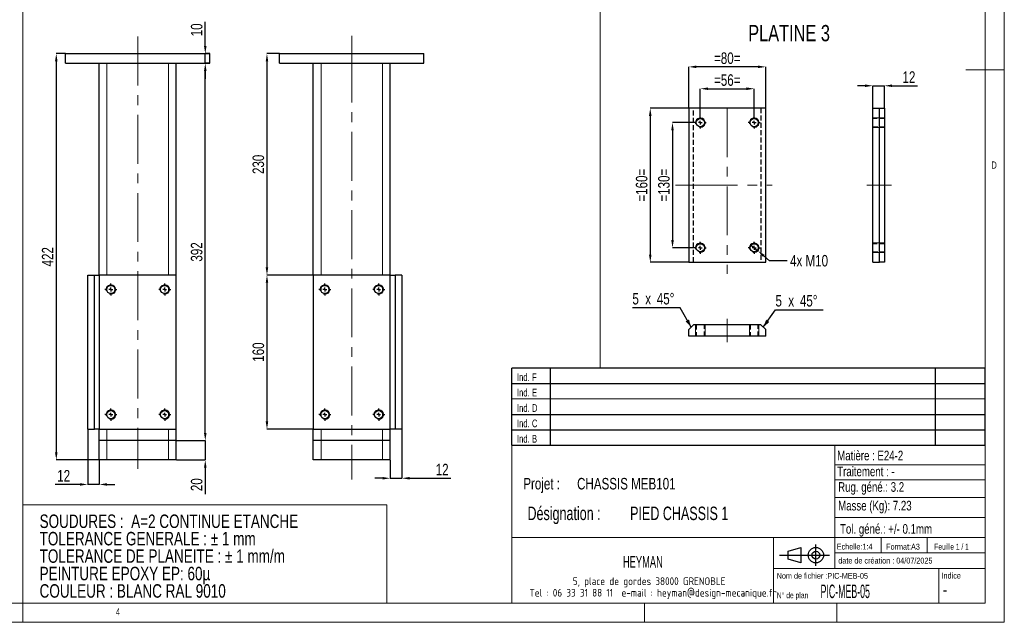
# Model space of a CAD drawing. Header units: millimetres. Extents: x 5 to 415, y 5 to 292.
# Tile 2 of 4: x 159 to 415, y 5 to 161. Entities that reach past the tile are written whole.
import ezdxf

# ---------------------------------------------------------------- set-up
doc = ezdxf.new("R2010")
doc.units = ezdxf.units.MM
doc.header["$PDSIZE"] = -1
doc.linetypes.add('CENTERX2', pattern=[20.32, 12.7, -2.54, 2.54, -2.54])
doc.linetypes.add('HIDDEN', pattern=[1.905, 1.27, -0.635])
for name, color, linetype in [('COTES', 1, 'Continuous'), ('NOTES', 6, 'Continuous'), ('TRAIT-FINS', 9, 'Continuous'), ('TRAIT-MIXTES', 3, 'CENTERX2'), ('TRAIT-TIRET', 2, 'HIDDEN')]:
    doc.layers.add(name, color=color, linetype=linetype)
doc.layers.add('TRAIT-FORT', color=4, linetype='Continuous', lineweight=25)
doc.styles.add('SLDTEXTSTYLE0', font='TXT', dxfattribs={"width": 0.75})
doc.styles.add('SLDTEXTSTYLE1', font='TXT', dxfattribs={"width": 0.695728})
doc.styles.add('SLDTEXTSTYLE2', font='TXT', dxfattribs={"width": 0.488172})
doc.styles.add('SLDTEXTSTYLE3', font='TXT', dxfattribs={"width": 0.7})
doc.styles.add('SLDTEXTSTYLE4', font='TXT', dxfattribs={"width": 0.692308})
doc.styles.add('SLDTEXTSTYLE5', font='ISOCP3', dxfattribs={"width": 0.96})
doc.styles.add('SLDTEXTSTYLE6', font='TXT', dxfattribs={"width": 0.605})
doc.dimstyles.new('SLDDIMSTYLE0', dxfattribs={"dimtxt": 3, "dimasz": 2, "dimexe": 0, "dimexo": 0.0625, "dimgap": 0.75, "dimtad": 1, "dimlfac": 4, "dimrnd": 1e-09, "dimzin": 12, "dimdsep": 46, "dimtxsty": 'SLDTEXTSTYLE0', "dimsah": 1, "dimcen": 0.09, "dimadec": 0, "dimazin": 3, "dimtfac": 1, "dimtofl": 0, "dimtmove": 0, "dimatfit": 3, "dimfxl": 1, "dimfrac": 2, "dimtolj": 1, "dimtzin": 12, "dimarcsym": 0})
doc.dimstyles.new('SLDDIMSTYLE1', dxfattribs={"dimtxt": 3, "dimasz": 2, "dimexe": 0, "dimexo": 0.0625, "dimgap": 0.75, "dimtad": 1, "dimlfac": 4, "dimrnd": 1e-09, "dimzin": 12, "dimdsep": 46, "dimtxsty": 'SLDTEXTSTYLE0', "dimsah": 1, "dimcen": 0.09, "dimadec": 0, "dimazin": 3, "dimtfac": 1, "dimtmove": 0, "dimatfit": 0, "dimfxl": 1, "dimfrac": 2, "dimtolj": 1, "dimtzin": 12, "dimarcsym": 0})
doc.dimstyles.new('SLDDIMSTYLE3', dxfattribs={"dimtxt": 3, "dimasz": 2, "dimexe": 0, "dimexo": 0.0625, "dimgap": 0.75, "dimtad": 0, "dimtih": 1, "dimtoh": 1, "dimlfac": 4, "dimrnd": 1e-09, "dimzin": 12, "dimdsep": 46, "dimtxsty": 'SLDTEXTSTYLE0', "dimblk1": 'NONE', "dimsah": 1, "dimcen": 0, "dimadec": 0, "dimazin": 3, "dimtfac": 1, "dimtmove": 0, "dimatfit": 3, "dimldrblk": 'NONE', "dimfxl": 1, "dimfrac": 2, "dimtolj": 1, "dimtzin": 12, "dimarcsym": 0})

# ---------------------------------------------------------------- blocks, each defined once
blk = doc.blocks.new('TAB MODIFS')
for p, q in [((123, 20), (0, 20)), ((0, 0), (0, 20)), ((10, 20), (10, 0)), ((110, 20), (110, 0)), ((123, 0), (123, 20)), ((0, 16), (123, 16)), ((0, 8), (123, 8)), ((0, 4), (123, 4)), ((0, 0), (123, 0))]:
    blk.add_line(p, q)
at = {"color": 7, "linetype": 'Continuous', "lineweight": 18}
blk.add_line((0, 12), (123, 12), dxfattribs=at)
at = {"color": 7}
for tag in ['AUTOATTR0', 'AUTOATTR1', 'AUTOATTR2', 'AUTOATTR3', 'AUTOATTR4', 'AUTOATTR5', 'AUTOATTR6', 'AUTOATTR7', 'AUTOATTR8', 'AUTOATTR9']:
    blk.add_attdef(tag, (0, 0), '', height=1, dxfattribs=at)
at = {"layer": 'NOTES', "color": 211, "char_height": 2, "attachment_point": 1, "style": 'SLDTEXTSTYLE0'}
for s, insert in [('Ind. F', (1.36, 18.66)), ('Ind. E', (1.36, 14.66)), ('Ind. D', (1.36, 10.66)), ('Ind. C', (1.36, 6.66)), ('Ind. B', (1.36, 2.66))]:
    blk.add_mtext(s, dxfattribs=dict(at, insert=insert))
blk = doc.blocks.new('Bloc2')
for p, q in [((9.48, 0), (9.48, 5.6)), ((0, 2.8), (12.98, 2.8)), ((2.32, 3.8), (5.55, 4.8)), ((2.32, 1.8), (2.32, 3.8)), ((5.55, 4.8), (5.55, 0.8)), ((5.55, 0.8), (2.32, 1.8))]:
    blk.add_line(p, q)
for radius in [2, 1]:
    blk.add_circle((9.48, 2.8), radius)
blk = doc.blocks.new('SW_NOTE_0')
at = {"layer": 'NOTES', "color": 0, "char_height": 3.5, "attachment_point": 1, "style": 'SLDTEXTSTYLE0'}
for s, insert in [('SOUDURES :  A=2 CONTINUE ETANCHE', (0, 4.51)), ('TOLERANCE GENERALE : ± 1 mm', (0, -0.01)), ('TOLERANCE DE PLANEITE : ± 1 mm/m', (0, -4.54)), ('PEINTURE EPOXY EP: 60µ', (0, -9.07)), ('COULEUR : BLANC RAL 9010', (0, -13.59))]:
    blk.add_mtext(s, dxfattribs=dict(at, insert=insert))
blk = doc.blocks.new('SW_NOTE_1')
at = {"layer": 'NOTES', "color": 0, "char_height": 3.5, "attachment_point": 1, "style": 'SLDTEXTSTYLE1'}
for s, insert in [('Désignation :', (0, 4.51)), ('PIED CHASSIS 1', (26.67, 4.51))]:
    blk.add_mtext(s, dxfattribs=dict(at, insert=insert))
blk = doc.blocks.new('SW_NOTE_2')
at = {"layer": 'NOTES', "color": 0, "char_height": 3, "attachment_point": 1, "style": 'SLDTEXTSTYLE0'}
for s, insert in [('Projet :', (0, 3.87)), ('CHASSIS MEB101', (13.98, 3.87))]:
    blk.add_mtext(s, dxfattribs=dict(at, insert=insert))
blk = doc.blocks.new('SW_NOTE_3')
at = {"layer": 'NOTES', "color": 0, "char_height": 2, "attachment_point": 2, "style": 'SLDTEXTSTYLE5'}
for s, insert in [('5, place de gordes 38000 GRENOBLE', (21.97, 2.58)), ('Tel : 06 33 31 88 11  e-mail : heyman@design-mecanique.fr', (23.02, -0.42))]:
    blk.add_mtext(s, dxfattribs=dict(at, insert=insert))
blk = doc.blocks.new('_D_8')
at = {"layer": 'COTES', "color": 0, "lineweight": -2, "transparency": 16777216}
for p, q in [((378.84, 144.33), (376.84, 144.33)), ((380.84, 138.57), (380.84, 144.33)), ((380.84, 144.33), (383.84, 144.33)), ((383.84, 138.57), (383.84, 144.33)), ((385.84, 144.33), (392.47, 144.33))]:
    blk.add_line(p, q, dxfattribs=at)
at = {"layer": 'COTES', "color": 0, "transparency": 16777216}
for points in [[(378.84, 144.67), (378.84, 144), (380.84, 144.33)], [(385.84, 144.67), (385.84, 144), (383.84, 144.33)]]:
    blk.add_solid(points, dxfattribs=at)
at = {"layer": 'Defpoints', "color": 0, "transparency": 16777216}
for p in [(380.84, 144.33), (380.84, 138.51), (383.84, 138.51)]:
    blk.add_point(p, dxfattribs=at)
at = {"layer": 'COTES', "color": 0, "transparency": 16777216, "insert": (390.22, 148.08), "char_height": 3, "attachment_point": 2, "style": 'SLDTEXTSTYLE0'}
blk.add_mtext('\\A1;12', dxfattribs=at)
blk = doc.blocks.new('_D_24')
at = {"layer": 'COTES', "color": 0, "lineweight": -2, "transparency": 16777216}
for p, q in [((333.01, 138.57), (333.01, 149.24)), ((351.01, 149.24), (335.01, 149.24)), ((353.01, 138.57), (353.01, 149.24))]:
    blk.add_line(p, q, dxfattribs=at)
at = {"layer": 'COTES', "color": 0, "transparency": 16777216}
for points in [[(335.01, 149.58), (335.01, 148.91), (333.01, 149.24)], [(351.01, 149.58), (351.01, 148.91), (353.01, 149.24)]]:
    blk.add_solid(points, dxfattribs=at)
at = {"layer": 'Defpoints', "color": 0, "transparency": 16777216}
for p in [(333.01, 149.24), (333.01, 138.51), (353.01, 138.51)]:
    blk.add_point(p, dxfattribs=at)
at = {"layer": 'COTES', "color": 0, "transparency": 16777216, "insert": (343.01, 152.99), "char_height": 3, "attachment_point": 2, "style": 'SLDTEXTSTYLE0'}
blk.add_mtext('\\A1;=80=', dxfattribs=at)
blk = doc.blocks.new('_D_25')
at = {"layer": 'COTES', "color": 0, "lineweight": -2, "transparency": 16777216}
for p, q in [((332.94, 138.51), (323.01, 138.51)), ((323.01, 136.51), (323.01, 100.51)), ((332.94, 98.51), (323.01, 98.51))]:
    blk.add_line(p, q, dxfattribs=at)
at = {"layer": 'COTES', "color": 0, "transparency": 16777216}
for points in [[(322.67, 136.51), (323.34, 136.51), (323.01, 138.51)], [(322.67, 100.51), (323.34, 100.51), (323.01, 98.51)]]:
    blk.add_solid(points, dxfattribs=at)
at = {"layer": 'Defpoints', "color": 0, "transparency": 16777216}
for p in [(333.01, 138.51), (323.01, 98.51), (333.01, 98.51)]:
    blk.add_point(p, dxfattribs=at)
at = {"layer": 'COTES', "color": 0, "transparency": 16777216, "insert": (319.26, 118.51), "char_height": 3, "attachment_point": 2, "rotation": 90, "style": 'SLDTEXTSTYLE0'}
blk.add_mtext('\\A1;=160=', dxfattribs=at)
blk = doc.blocks.new('_D_26')
at = {"layer": 'COTES', "color": 0, "lineweight": -2, "transparency": 16777216}
for p, q in [((349.05, 103.06), (350.96, 101.46)), ((354.03, 98.9), (352.5, 100.18)), ((358.59, 98.9), (354.03, 98.9))]:
    blk.add_line(p, q, dxfattribs=at)
at = {"layer": 'COTES', "color": 0, "transparency": 16777216}
blk.add_solid([(352.71, 100.43), (352.29, 99.92), (350.96, 101.46)], dxfattribs=at)
at = {"layer": 'Defpoints', "color": 0, "transparency": 16777216}
for p in [(349.05, 103.06), (350.96, 101.46)]:
    blk.add_point(p, dxfattribs=at)
at = {"layer": 'COTES', "color": 0, "transparency": 16777216, "insert": (359.34, 100.4), "char_height": 3, "attachment_point": 1, "style": 'SLDTEXTSTYLE0'}
blk.add_mtext('\\A1;4x M10', dxfattribs=at)
blk = doc.blocks.new('_None')
blk = doc.blocks.new('_D_27')
at = {"layer": 'COTES', "color": 0, "lineweight": -2, "transparency": 16777216}
for p, q in [((336.01, 136.39), (336.01, 143.56)), ((338.01, 143.56), (348.01, 143.56)), ((350.01, 136.39), (350.01, 143.56))]:
    blk.add_line(p, q, dxfattribs=at)
at = {"layer": 'COTES', "color": 0, "transparency": 16777216}
for points in [[(338.01, 143.9), (338.01, 143.23), (336.01, 143.56)], [(348.01, 143.9), (348.01, 143.23), (350.01, 143.56)]]:
    blk.add_solid(points, dxfattribs=at)
at = {"layer": 'Defpoints', "color": 0, "transparency": 16777216}
for p in [(350.01, 143.56), (336.01, 136.32), (350.01, 136.32)]:
    blk.add_point(p, dxfattribs=at)
at = {"layer": 'COTES', "color": 0, "transparency": 16777216, "insert": (343.01, 147.31), "char_height": 3, "attachment_point": 2, "style": 'SLDTEXTSTYLE0'}
blk.add_mtext('\\A1;=56=', dxfattribs=at)
blk = doc.blocks.new('_D_28')
at = {"layer": 'COTES', "color": 0, "lineweight": -2, "transparency": 16777216}
for p, q in [((334.38, 134.76), (328.79, 134.76)), ((328.79, 132.76), (328.79, 104.26)), ((334.38, 102.26), (328.79, 102.26))]:
    blk.add_line(p, q, dxfattribs=at)
at = {"layer": 'COTES', "color": 0, "transparency": 16777216}
for points in [[(328.45, 132.76), (329.12, 132.76), (328.79, 134.76)], [(328.45, 104.26), (329.12, 104.26), (328.79, 102.26)]]:
    blk.add_solid(points, dxfattribs=at)
at = {"layer": 'Defpoints', "color": 0, "transparency": 16777216}
for p in [(334.44, 134.76), (328.79, 102.26), (334.44, 102.26)]:
    blk.add_point(p, dxfattribs=at)
at = {"layer": 'COTES', "color": 0, "transparency": 16777216, "insert": (325.04, 118.51), "char_height": 3, "attachment_point": 2, "rotation": 90, "style": 'SLDTEXTSTYLE0'}
blk.add_mtext('\\A1;=130=', dxfattribs=at)
blk = doc.blocks.new('SW_CENTERMARKSYMBOL_18')
at = {"layer": 'TRAIT-MIXTES', "color": 0}
for p, q in [((-1, 0), (-1.5625, 0)), ((0, 0), (-0.5, 0)), ((0, 1), (0, 1.5625)), ((0, 0), (0, 0.5)), ((0, 0), (0, -0.5)), ((0, 0), (0.5, 0)), ((1, 0), (1.5625, 0)), ((0, -1), (0, -1.5625))]:
    blk.add_line(p, q, dxfattribs=at)
blk = doc.blocks.new('SW_CENTERMARKSYMBOL_19')
at = {"layer": 'TRAIT-MIXTES', "color": 0}
for p, q in [((-1, 0), (-1.5625, 0)), ((0, 0), (-0.5, 0)), ((0, 1), (0, 1.5625)), ((0, 0), (0, 0.5)), ((0, 0), (0, -0.5)), ((0, 0), (0.5, 0)), ((1, 0), (1.5625, 0)), ((0, -1), (0, -1.5625))]:
    blk.add_line(p, q, dxfattribs=at)
blk = doc.blocks.new('SW_CENTERMARKSYMBOL_20')
at = {"layer": 'TRAIT-MIXTES', "color": 0}
for p, q in [((-1, 0), (-1.5625, 0)), ((0, 0), (-0.5, 0)), ((0, 1), (0, 1.5625)), ((0, 0), (0, 0.5)), ((0, 0), (0, -0.5)), ((0, 0), (0.5, 0)), ((1, 0), (1.5625, 0)), ((0, -1), (0, -1.5625))]:
    blk.add_line(p, q, dxfattribs=at)
blk = doc.blocks.new('SW_CENTERMARKSYMBOL_21')
at = {"layer": 'TRAIT-MIXTES', "color": 0}
for p, q in [((-1, 0), (-1.5625, 0)), ((0, 0), (-0.5, 0)), ((0, 1), (0, 1.5625)), ((0, 0), (0, 0.5)), ((0, 0), (0, -0.5)), ((0, 0), (0.5, 0)), ((1, 0), (1.5625, 0)), ((0, -1), (0, -1.5625))]:
    blk.add_line(p, q, dxfattribs=at)
blk = doc.blocks.new('SW_CHAMFER_DIMENSION_0')
at = {"layer": 'COTES', "color": 0}
for p, q in [((-3.16, -4.49), (0, 0)), ((0, 0), (12.39, 0))]:
    blk.add_line(p, q, dxfattribs=at)
blk.add_solid([(-3.16, -4.49), (-1.6, -3.14), (-2.42, -2.56)], dxfattribs=at)
at = {"layer": 'COTES', "color": 0, "char_height": 3, "attachment_point": 1, "style": 'SLDTEXTSTYLE0'}
for s, insert in [('5', (0, 3.87)), ('x', (3.34, 3.87)), ('45°', (6.35, 3.87))]:
    blk.add_mtext(s, dxfattribs=dict(at, insert=insert))
blk = doc.blocks.new('SW_CHAMFER_DIMENSION_1')
at = {"layer": 'COTES', "color": 0}
for p, q in [((12.39, 0), (0, 0)), ((15.27, -5.02), (12.39, 0))]:
    blk.add_line(p, q, dxfattribs=at)
blk.add_solid([(15.27, -5.02), (14.71, -3.04), (13.84, -3.53)], dxfattribs=at)
at = {"layer": 'COTES', "color": 0, "char_height": 3, "attachment_point": 1, "style": 'SLDTEXTSTYLE0'}
for s, insert in [('5', (0, 3.87)), ('x', (3.34, 3.87)), ('45°', (6.35, 3.87))]:
    blk.add_mtext(s, dxfattribs=dict(at, insert=insert))
blk = doc.blocks.new('_D_29')
at = {"layer": 'COTES', "color": 0, "lineweight": -2, "transparency": 16777216}
for p, q in [((226.64, 152.67), (223.41, 152.67)), ((223.41, 150.67), (223.41, 97.17)), ((235.39, 95.17), (223.41, 95.17))]:
    blk.add_line(p, q, dxfattribs=at)
at = {"layer": 'COTES', "color": 0, "transparency": 16777216}
for points in [[(223.08, 150.67), (223.74, 150.67), (223.41, 152.67)], [(223.08, 97.17), (223.74, 97.17), (223.41, 95.17)]]:
    blk.add_solid(points, dxfattribs=at)
at = {"layer": 'Defpoints', "color": 0, "transparency": 16777216}
for p in [(226.7, 152.67), (223.41, 95.17), (235.45, 95.17)]:
    blk.add_point(p, dxfattribs=at)
at = {"layer": 'COTES', "color": 0, "transparency": 16777216, "insert": (219.66, 123.92), "char_height": 3, "attachment_point": 2, "rotation": 90, "style": 'SLDTEXTSTYLE0'}
blk.add_mtext('\\A1;230', dxfattribs=at)
blk = doc.blocks.new('_D_30')
at = {"layer": 'COTES', "color": 0, "lineweight": -2, "transparency": 16777216}
for p, q in [((235.39, 95.17), (223.41, 95.17)), ((223.41, 93.17), (223.41, 57.17)), ((235.39, 55.17), (223.41, 55.17))]:
    blk.add_line(p, q, dxfattribs=at)
at = {"layer": 'COTES', "color": 0, "transparency": 16777216}
for points in [[(223.08, 93.17), (223.74, 93.17), (223.41, 95.17)], [(223.08, 57.17), (223.74, 57.17), (223.41, 55.17)]]:
    blk.add_solid(points, dxfattribs=at)
at = {"layer": 'Defpoints', "color": 0, "transparency": 16777216}
for p in [(235.45, 95.17), (223.41, 55.17), (235.45, 55.17)]:
    blk.add_point(p, dxfattribs=at)
at = {"layer": 'COTES', "color": 0, "transparency": 16777216, "insert": (219.66, 75.17), "char_height": 3, "attachment_point": 2, "rotation": 90, "style": 'SLDTEXTSTYLE0'}
blk.add_mtext('\\A1;160', dxfattribs=at)
blk = doc.blocks.new('_D_31')
at = {"layer": 'COTES', "color": 0, "lineweight": -2, "transparency": 16777216}
for p, q in [((258.45, 55.11), (258.45, 42.41)), ((255.45, 47.11), (255.45, 42.41)), ((253.45, 42.41), (251.45, 42.41)), ((255.45, 42.41), (258.45, 42.41)), ((260.45, 42.41), (271.18, 42.41))]:
    blk.add_line(p, q, dxfattribs=at)
at = {"layer": 'COTES', "color": 0, "transparency": 16777216}
for points in [[(253.45, 42.74), (253.45, 42.07), (255.45, 42.41)], [(260.45, 42.74), (260.45, 42.07), (258.45, 42.41)]]:
    blk.add_solid(points, dxfattribs=at)
at = {"layer": 'Defpoints', "color": 0, "transparency": 16777216}
for p in [(258.45, 55.17), (255.45, 47.17), (258.45, 42.41)]:
    blk.add_point(p, dxfattribs=at)
at = {"layer": 'COTES', "color": 0, "transparency": 16777216, "insert": (268.93, 46.16), "char_height": 3, "attachment_point": 2, "style": 'SLDTEXTSTYLE0'}
blk.add_mtext('\\A1;12', dxfattribs=at)
blk = doc.blocks.new('SW_CENTERMARKSYMBOL_22')
at = {"layer": 'TRAIT-MIXTES', "color": 0}
for p, q in [((-1, 0), (-1.5625, 0)), ((0, 0), (-0.5, 0)), ((0, 1), (0, 1.5625)), ((0, 0), (0, 0.5)), ((0, 0), (0, -0.5)), ((0, 0), (0.5, 0)), ((1, 0), (1.5625, 0)), ((0, -1), (0, -1.5625))]:
    blk.add_line(p, q, dxfattribs=at)
blk = doc.blocks.new('SW_CENTERMARKSYMBOL_23')
at = {"layer": 'TRAIT-MIXTES', "color": 0}
for p, q in [((-1, 0), (-1.5625, 0)), ((0, 0), (-0.5, 0)), ((0, 1), (0, 1.5625)), ((0, 0), (0, 0.5)), ((0, 0), (0, -0.5)), ((0, 0), (0.5, 0)), ((1, 0), (1.5625, 0)), ((0, -1), (0, -1.5625))]:
    blk.add_line(p, q, dxfattribs=at)
blk = doc.blocks.new('SW_CENTERMARKSYMBOL_24')
at = {"layer": 'TRAIT-MIXTES', "color": 0}
for p, q in [((-1, 0), (-1.5625, 0)), ((0, 0), (-0.5, 0)), ((0, 1), (0, 1.5625)), ((0, 0), (0, 0.5)), ((0, 0), (0, -0.5)), ((0, 0), (0.5, 0)), ((1, 0), (1.5625, 0)), ((0, -1), (0, -1.5625))]:
    blk.add_line(p, q, dxfattribs=at)
blk = doc.blocks.new('SW_CENTERMARKSYMBOL_25')
at = {"layer": 'TRAIT-MIXTES', "color": 0}
for p, q in [((-1, 0), (-1.5625, 0)), ((0, 0), (-0.5, 0)), ((0, 1), (0, 1.5625)), ((0, 0), (0, 0.5)), ((0, 0), (0, -0.5)), ((0, 0), (0.5, 0)), ((1, 0), (1.5625, 0)), ((0, -1), (0, -1.5625))]:
    blk.add_line(p, q, dxfattribs=at)
blk = doc.blocks.new('_D_32')
at = {"layer": 'COTES', "color": 0, "lineweight": -2, "transparency": 16777216}
for p, q in [((176.84, 55.11), (176.84, 40.8)), ((179.84, 47.11), (179.84, 40.8)), ((174.84, 40.8), (168.34, 40.8)), ((179.84, 40.8), (176.84, 40.8)), ((181.84, 40.8), (183.84, 40.8))]:
    blk.add_line(p, q, dxfattribs=at)
at = {"layer": 'COTES', "color": 0, "transparency": 16777216}
for points in [[(174.84, 41.13), (174.84, 40.47), (176.84, 40.8)], [(181.84, 41.13), (181.84, 40.47), (179.84, 40.8)]]:
    blk.add_solid(points, dxfattribs=at)
at = {"layer": 'Defpoints', "color": 0, "transparency": 16777216}
for p in [(176.84, 55.17), (179.84, 47.17), (176.84, 40.8)]:
    blk.add_point(p, dxfattribs=at)
at = {"layer": 'COTES', "color": 0, "transparency": 16777216, "insert": (170.59, 44.55), "char_height": 3, "attachment_point": 2, "style": 'SLDTEXTSTYLE0'}
blk.add_mtext('\\A1;12', dxfattribs=at)
blk = doc.blocks.new('_D_33')
at = {"layer": 'COTES', "color": 0, "lineweight": -2, "transparency": 16777216}
for p, q in [((171.03, 152.67), (168.67, 152.67)), ((168.67, 150.67), (168.67, 49.17)), ((179.78, 47.17), (168.67, 47.17))]:
    blk.add_line(p, q, dxfattribs=at)
at = {"layer": 'COTES', "color": 0, "transparency": 16777216}
for points in [[(168.33, 150.67), (169, 150.67), (168.67, 152.67)], [(168.33, 49.17), (169, 49.17), (168.67, 47.17)]]:
    blk.add_solid(points, dxfattribs=at)
at = {"layer": 'Defpoints', "color": 0, "transparency": 16777216}
for p in [(171.09, 152.67), (168.67, 47.17), (179.84, 47.17)]:
    blk.add_point(p, dxfattribs=at)
at = {"layer": 'COTES', "color": 0, "transparency": 16777216, "insert": (164.92, 99.92), "char_height": 3, "attachment_point": 2, "rotation": 90, "style": 'SLDTEXTSTYLE0'}
blk.add_mtext('\\A1;422', dxfattribs=at)
blk = doc.blocks.new('_D_34')
at = {"layer": 'COTES', "color": 0, "lineweight": -2, "transparency": 16777216}
for p, q in [((208.53, 150.17), (207.38, 150.17)), ((207.38, 54.17), (207.38, 148.17)), ((199.91, 52.17), (207.38, 52.17))]:
    blk.add_line(p, q, dxfattribs=at)
at = {"layer": 'COTES', "color": 0, "transparency": 16777216}
for points in [[(207.05, 148.17), (207.71, 148.17), (207.38, 150.17)], [(207.05, 54.17), (207.71, 54.17), (207.38, 52.17)]]:
    blk.add_solid(points, dxfattribs=at)
at = {"layer": 'Defpoints', "color": 0, "transparency": 16777216}
for p in [(207.38, 150.17), (208.59, 150.17), (199.84, 52.17)]:
    blk.add_point(p, dxfattribs=at)
at = {"layer": 'COTES', "color": 0, "transparency": 16777216, "insert": (203.63, 101.17), "char_height": 3, "attachment_point": 2, "rotation": 90, "style": 'SLDTEXTSTYLE0'}
blk.add_mtext('\\A1;392', dxfattribs=at)
blk = doc.blocks.new('_D_35')
at = {"layer": 'COTES', "color": 0, "lineweight": -2, "transparency": 16777216}
for p, q in [((207.38, 154.67), (207.38, 160.92)), ((208.53, 152.67), (207.38, 152.67)), ((207.38, 150.17), (207.38, 152.67)), ((208.53, 150.17), (207.38, 150.17)), ((207.38, 148.17), (207.38, 146.17))]:
    blk.add_line(p, q, dxfattribs=at)
at = {"layer": 'COTES', "color": 0, "transparency": 16777216}
for points in [[(207.05, 154.67), (207.71, 154.67), (207.38, 152.67)], [(207.05, 148.17), (207.71, 148.17), (207.38, 150.17)]]:
    blk.add_solid(points, dxfattribs=at)
at = {"layer": 'Defpoints', "color": 0, "transparency": 16777216}
for p in [(207.38, 152.67), (208.59, 152.67), (208.59, 150.17)]:
    blk.add_point(p, dxfattribs=at)
at = {"layer": 'COTES', "color": 0, "transparency": 16777216, "insert": (203.63, 158.85), "char_height": 3, "attachment_point": 2, "rotation": 90, "style": 'SLDTEXTSTYLE0'}
blk.add_mtext('\\A1;10', dxfattribs=at)
blk = doc.blocks.new('_D_36')
at = {"layer": 'COTES', "color": 0, "lineweight": -2, "transparency": 16777216}
for p, q in [((207.38, 54.17), (207.38, 56.17)), ((199.91, 52.17), (207.38, 52.17)), ((207.38, 52.17), (207.38, 47.17)), ((199.91, 47.17), (207.38, 47.17)), ((207.38, 45.17), (207.38, 38.3))]:
    blk.add_line(p, q, dxfattribs=at)
at = {"layer": 'COTES', "color": 0, "transparency": 16777216}
for points in [[(207.05, 54.17), (207.71, 54.17), (207.38, 52.17)], [(207.05, 45.17), (207.71, 45.17), (207.38, 47.17)]]:
    blk.add_solid(points, dxfattribs=at)
at = {"layer": 'Defpoints', "color": 0, "transparency": 16777216}
for p in [(199.84, 52.17), (199.84, 47.17), (207.38, 47.17)]:
    blk.add_point(p, dxfattribs=at)
at = {"layer": 'COTES', "color": 0, "transparency": 16777216, "insert": (203.63, 40.73), "char_height": 3, "attachment_point": 2, "rotation": 90, "style": 'SLDTEXTSTYLE0'}
blk.add_mtext('\\A1;20', dxfattribs=at)
blk = doc.blocks.new('SW_CENTERMARKSYMBOL_26')
at = {"layer": 'TRAIT-MIXTES', "color": 0}
for p, q in [((-1, 0), (-1.5625, 0)), ((0, 0), (-0.5, 0)), ((0, 1), (0, 1.5625)), ((0, 0), (0, 0.5)), ((0, 0), (0, -0.5)), ((0, 0), (0.5, 0)), ((1, 0), (1.5625, 0)), ((0, -1), (0, -1.5625))]:
    blk.add_line(p, q, dxfattribs=at)
blk = doc.blocks.new('SW_CENTERMARKSYMBOL_27')
at = {"layer": 'TRAIT-MIXTES', "color": 0}
for p, q in [((-1, 0), (-1.5625, 0)), ((0, 0), (-0.5, 0)), ((0, 1), (0, 1.5625)), ((0, 0), (0, 0.5)), ((0, 0), (0, -0.5)), ((0, 0), (0.5, 0)), ((1, 0), (1.5625, 0)), ((0, -1), (0, -1.5625))]:
    blk.add_line(p, q, dxfattribs=at)
blk = doc.blocks.new('SW_CENTERMARKSYMBOL_28')
at = {"layer": 'TRAIT-MIXTES', "color": 0}
for p, q in [((-1, 0), (-1.5625, 0)), ((0, 0), (-0.5, 0)), ((0, 1), (0, 1.5625)), ((0, 0), (0, 0.5)), ((0, 0), (0, -0.5)), ((0, 0), (0.5, 0)), ((1, 0), (1.5625, 0)), ((0, -1), (0, -1.5625))]:
    blk.add_line(p, q, dxfattribs=at)
blk = doc.blocks.new('SW_CENTERMARKSYMBOL_29')
at = {"layer": 'TRAIT-MIXTES', "color": 0}
for p, q in [((-1, 0), (-1.5625, 0)), ((0, 0), (-0.5, 0)), ((0, 1), (0, 1.5625)), ((0, 0), (0, 0.5)), ((0, 0), (0, -0.5)), ((0, 0), (0.5, 0)), ((1, 0), (1.5625, 0)), ((0, -1), (0, -1.5625))]:
    blk.add_line(p, q, dxfattribs=at)

msp = doc.modelspace()

# ---------------------------------------------------------------- linework, layer by layer
at = {"lineweight": 18}
for p, q in [((415, 5), (415, 292)), ((160, 287), (160, 10)), ((310, 287), (310, 70.962)), ((410, 287), (410, 10)), ((415, 148.5), (405, 148.5)), ((329.5613, 118.5113), (333.0053, 118.5113)), ((286.999, 50.9996), (286.999, 9.9996)), ((409.999, 50.9996), (286.999, 50.9996)), ((370.999, 50.9996), (370.999, 18.9996)), ((370.999, 45.9273), (409.999, 45.9273)), ((370.999, 42.0112), (409.999, 42.0112)), ((370.999, 37.4097), (409.999, 37.4097)), ((160, 10), (160, 35.5245)), ((160, 35.5245), (254.549, 35.5245)), ((254.549, 10), (254.549, 35.5245)), ((370.999, 32.1718), (410, 32.1718)), ((286.999, 26.9996), (409.999, 26.9996)), ((354.999, 26.9996), (354.999, 9.9996)), ((382.999, 26.9996), (382.999, 22.9996)), ((394.999, 26.9996), (394.999, 22.9996)), ((370.999, 22.9996), (409.999, 22.9996)), ((354.999, 18.9996), (409.999, 18.9996)), ((397.999, 18.9996), (397.999, 9.9996)), ((10, 10), (410, 10)), ((160, 10), (254.549, 10)), ((160, 5), (160, 10)), ((321.499, 9.9996), (321.499, 4.9996)), ((371.499, 9.9996), (371.499, 4.9996)), ((5, 5), (415, 5))]:
    msp.add_line(p, q, dxfattribs=at)
at = {"layer": 'TRAIT-FINS', "lineweight": 18}
for p, q in [((181.8432, 95.1717), (181.8432, 150.1717)), ((197.8432, 95.1717), (197.8432, 150.1717)), ((237.452, 95.1717), (237.452, 150.1717)), ((253.452, 95.1717), (253.452, 150.1717)), ((380.8369, 136.0113), (383.8369, 136.0113)), ((380.8369, 136.0113), (383.8369, 136.0113)), ((380.8369, 133.5113), (383.8369, 133.5113)), ((380.8369, 133.5113), (383.8369, 133.5113)), ((380.8369, 103.5113), (383.8369, 103.5113)), ((380.8369, 103.5113), (383.8369, 103.5113)), ((380.8369, 101.0113), (383.8369, 101.0113)), ((380.8369, 101.0113), (383.8369, 101.0113)), ((181.8432, 91.0627), (181.8432, 91.7807)), ((197.8432, 91.0627), (197.8432, 91.7807)), ((237.452, 91.0627), (237.452, 91.7807)), ((253.452, 91.0627), (253.452, 91.7807)), ((334.7553, 79.2679), (334.7553, 82.2679)), ((334.7553, 79.2679), (334.7553, 82.2679)), ((337.2553, 79.2679), (337.2553, 82.2679)), ((337.2553, 79.2679), (337.2553, 82.2679)), ((348.7553, 79.2679), (348.7553, 82.2679)), ((348.7553, 79.2679), (348.7553, 82.2679)), ((351.2553, 79.2679), (351.2553, 82.2679)), ((351.2553, 79.2679), (351.2553, 82.2679)), ((181.8432, 58.5627), (181.8432, 59.2807)), ((197.8432, 58.5627), (197.8432, 59.2807)), ((237.452, 58.5627), (237.452, 59.2807)), ((253.452, 58.5627), (253.452, 59.2807)), ((181.8432, 52.1717), (181.8432, 55.1717)), ((197.8432, 52.1717), (197.8432, 55.1717)), ((237.452, 52.1717), (237.452, 55.1717)), ((253.452, 52.1717), (253.452, 55.1717)), ((181.8432, 47.1717), (181.8432, 52.1717)), ((197.8432, 47.1717), (197.8432, 52.1717)), ((237.452, 47.1717), (237.452, 52.1717)), ((253.452, 47.1717), (253.452, 52.1717))]:
    msp.add_line(p, q, dxfattribs=at)
for centre in [(336.0053, 134.7613), (350.0053, 134.7613), (336.0053, 102.2613), (350.0053, 102.2613), (182.8432, 91.4217), (196.8432, 91.4217), (238.452, 91.4217), (252.452, 91.4217), (182.8432, 58.9217), (196.8432, 58.9217), (238.452, 58.9217), (252.452, 58.9217)]:
    msp.add_arc(centre, 1.25, 255, 195, dxfattribs=at)
at = {"layer": 'TRAIT-FORT', "lineweight": 25}
for p, q in [((171.0932, 150.1717), (171.0932, 152.6717)), ((171.0932, 152.6717), (208.5932, 152.6717)), ((208.5932, 150.1717), (208.5932, 152.6717)), ((226.702, 150.1717), (226.702, 152.6717)), ((226.702, 152.6717), (264.202, 152.6717)), ((264.202, 150.1717), (264.202, 152.6717)), ((171.0932, 150.1717), (208.5932, 150.1717)), ((179.8432, 95.1717), (179.8432, 150.1717)), ((199.8432, 95.1717), (199.8432, 150.1717)), ((226.702, 150.1717), (264.202, 150.1717)), ((235.452, 95.1717), (235.452, 150.1717)), ((255.452, 95.1717), (255.452, 150.1717)), ((353.0053, 138.5113), (333.0053, 138.5113)), ((333.0053, 138.5113), (333.0053, 98.5113)), ((353.0053, 98.5113), (353.0053, 138.5113)), ((380.8369, 98.5113), (380.8369, 138.5113)), ((380.8369, 138.5113), (382.5869, 138.5113)), ((382.5869, 98.5113), (382.5869, 138.5113)), ((382.5869, 138.5113), (383.8369, 138.5113)), ((383.8369, 138.5113), (383.8369, 98.5113)), ((333.0053, 98.5113), (353.0053, 98.5113)), ((380.8369, 98.5113), (382.5869, 98.5113)), ((383.8369, 98.5113), (382.5869, 98.5113)), ((176.8432, 55.1717), (176.8432, 95.1717)), ((176.8432, 95.1717), (178.5932, 95.1717)), ((178.5932, 55.1717), (178.5932, 95.1717)), ((178.5932, 95.1717), (179.8432, 95.1717)), ((199.8432, 95.1717), (179.8432, 95.1717)), ((179.8432, 95.1717), (179.8432, 55.1717)), ((199.8432, 55.1717), (199.8432, 95.1717)), ((255.452, 95.1717), (235.452, 95.1717)), ((235.452, 95.1717), (235.452, 55.1717)), ((255.452, 55.1717), (255.452, 95.1717)), ((255.452, 95.1717), (256.702, 95.1717)), ((256.702, 95.1717), (256.702, 55.1717)), ((258.452, 95.1717), (256.702, 95.1717)), ((258.452, 95.1717), (258.452, 55.1717)), ((334.2553, 82.2679), (333.0053, 81.0179)), ((351.7553, 82.2679), (334.2553, 82.2679)), ((353.0053, 81.0179), (351.7553, 82.2679)), ((333.0053, 79.2679), (333.0053, 81.0179)), ((353.0053, 79.2679), (353.0053, 81.0179)), ((353.0053, 79.2679), (333.0053, 79.2679)), ((176.8432, 55.1717), (178.5932, 55.1717)), ((179.8432, 55.1717), (178.5932, 55.1717)), ((179.8432, 52.1717), (179.8432, 55.1717)), ((179.8432, 55.1717), (199.8432, 55.1717)), ((199.8432, 52.1717), (199.8432, 55.1717)), ((235.452, 52.1717), (235.452, 55.1717)), ((235.452, 55.1717), (255.452, 55.1717)), ((255.452, 52.1717), (255.452, 55.1717)), ((256.702, 55.1717), (255.452, 55.1717)), ((258.452, 55.1717), (256.702, 55.1717)), ((181.8432, 52.1717), (179.8432, 52.1717)), ((179.8432, 47.1717), (179.8432, 52.1717)), ((197.8432, 52.1717), (181.8432, 52.1717)), ((199.8432, 52.1717), (197.8432, 52.1717)), ((199.8432, 47.1717), (199.8432, 52.1717)), ((237.452, 52.1717), (235.452, 52.1717)), ((235.452, 47.1717), (235.452, 52.1717)), ((253.452, 52.1717), (237.452, 52.1717)), ((255.452, 52.1717), (253.452, 52.1717)), ((255.452, 47.1717), (255.452, 52.1717)), ((181.8432, 47.1717), (179.8432, 47.1717)), ((197.8432, 47.1717), (181.8432, 47.1717)), ((199.8432, 47.1717), (197.8432, 47.1717)), ((237.452, 47.1717), (235.452, 47.1717)), ((253.452, 47.1717), (237.452, 47.1717)), ((255.452, 47.1717), (253.452, 47.1717))]:
    msp.add_line(p, q, dxfattribs=at)
for centre in [(336.0053, 134.7613), (350.0053, 134.7613), (336.0053, 102.2613), (350.0053, 102.2613), (182.8432, 91.4217), (196.8432, 91.4217), (238.452, 91.4217), (252.452, 91.4217), (182.8432, 58.9217), (196.8432, 58.9217), (238.452, 58.9217), (252.452, 58.9217)]:
    msp.add_circle(centre, 1.0625, dxfattribs=at)
at = {"layer": 'TRAIT-MIXTES', "lineweight": 18}
for p, q in [((189.8432, 157.105), (189.8432, 44.8853)), ((245.452, 157.313), (245.452, 152.6717)), ((245.452, 152.6717), (245.452, 42.0779)), ((343.0053, 138.5113), (343.0053, 95.4678)), ((333.0053, 118.5113), (354.6383, 118.5113)), ((379.2895, 118.5113), (385.6708, 118.5113)), ((343.0053, 83.802), (343.0053, 77.7682))]:
    msp.add_line(p, q, dxfattribs=at)
at = {"layer": 'TRAIT-TIRET'}
for p, q in [((334.2553, 98.5113), (334.2553, 138.5113)), ((351.7553, 138.5113), (351.7553, 98.5113)), ((383.8369, 135.8238), (380.8369, 135.8238)), ((380.8369, 133.6988), (383.8369, 133.6988)), ((383.8369, 103.3238), (380.8369, 103.3238)), ((380.8369, 101.1988), (383.8369, 101.1988)), ((334.9428, 82.2679), (334.9428, 79.2679)), ((337.0678, 79.2679), (337.0678, 82.2679)), ((348.9428, 82.2679), (348.9428, 79.2679)), ((351.0678, 79.2679), (351.0678, 82.2679))]:
    msp.add_line(p, q, dxfattribs=at)

# ---------------------------------------------------------------- block references
for name, p in [('TAB MODIFS', (286.9925, 50.9894)), ('Bloc2', (356.5589, 19.6339))]:
    msp.add_blockref(name, p)
at = {"layer": 'COTES'}
for name, p in [('SW_CHAMFER_DIMENSION_1', (318.359, 86.6627)), ('SW_CHAMFER_DIMENSION_0', (355.5392, 86.1285))]:
    msp.add_blockref(name, p, dxfattribs=at)
at = {"layer": 'NOTES'}
for name, p in [('SW_NOTE_2', (290.0144, 38.6219)), ('SW_NOTE_1', (291.1005, 30.5305)), ('SW_NOTE_0', (164.3284, 28.4814)), ('SW_NOTE_3', (300.7393, 14.0956))]:
    msp.add_blockref(name, p, dxfattribs=at)
at = {"layer": 'TRAIT-MIXTES'}
for name, p in [('SW_CENTERMARKSYMBOL_18', (336.0053, 134.7613)), ('SW_CENTERMARKSYMBOL_21', (350.0053, 134.7613)), ('SW_CENTERMARKSYMBOL_19', (336.0053, 102.2613)), ('SW_CENTERMARKSYMBOL_20', (350.0053, 102.2613)), ('SW_CENTERMARKSYMBOL_26', (182.8432, 91.4217)), ('SW_CENTERMARKSYMBOL_27', (196.8432, 91.4217)), ('SW_CENTERMARKSYMBOL_22', (238.452, 91.4217)), ('SW_CENTERMARKSYMBOL_23', (252.452, 91.4217)), ('SW_CENTERMARKSYMBOL_29', (182.8432, 58.9217)), ('SW_CENTERMARKSYMBOL_28', (196.8432, 58.9217)), ('SW_CENTERMARKSYMBOL_25', (238.452, 58.9217)), ('SW_CENTERMARKSYMBOL_24', (252.452, 58.9217))]:
    msp.add_blockref(name, p, dxfattribs=at)

# ---------------------------------------------------------------- texts
at = {"layer": 'NOTES'}
for s, insert, char_height, attachment_point, style in [('PLATINE 3', (348.4572, 160.1157), 4.23333, 1, 'SLDTEXTSTYLE0'), ('D', (411.6667, 124.668), 1.8521, 1, 'SLDTEXTSTYLE0'), ('Matière : E24-2', (371.5848, 49.5547), 2.5, 1, 'SLDTEXTSTYLE0'), ('Traitement : -', (371.5848, 45.4257), 2.5, 1, 'SLDTEXTSTYLE0'), ('Rug. géné.: 3.2', (371.8269, 41.3902), 2.5, 1, 'SLDTEXTSTYLE0'), ('Masse (Kg): 7.23', (371.8269, 36.5449), 2.5, 1, 'SLDTEXTSTYLE0'), ('Tol. géné.: +/- 0.1mm', (372.3226, 30.4989), 2.5, 1, 'SLDTEXTSTYLE0'), ('Echelle:1:4', (371.4524, 25.4043), 1.5, 1, 'SLDTEXTSTYLE0'), ('Format:A3', (384.2882, 25.3797), 1.5, 1, 'SLDTEXTSTYLE0'), ('Feuille 1 / 1', (396.8054, 25.3835), 1.5, 1, 'SLDTEXTSTYLE4'), ('HEYMAN', (321.0799, 22.1749), 3, 2, 'SLDTEXTSTYLE6'), ('date de création : 04/07/2025', (371.8657, 21.7654), 1.5, 1, 'SLDTEXTSTYLE0'), ('Nom de fichier :PIC-MEB-05', (355.8514, 17.8149), 1.5, 1, 'SLDTEXTSTYLE0'), ('Indice', (398.6917, 17.8597), 1.5, 1, 'SLDTEXTSTYLE0'), ('N° de plan', (355.8771, 12.7646), 1.5, 1, 'SLDTEXTSTYLE3'), ('PIC-MEB-05', (367.2556, 14.7872), 3.5, 1, 'SLDTEXTSTYLE2'), ('-', (398.9911, 15.2757), 3.5, 1, 'SLDTEXTSTYLE0'), ('4', (184.1667, 8.668), 1.8521, 1, 'SLDTEXTSTYLE0')]:
    msp.add_mtext(s, dxfattribs=dict(at, insert=insert, char_height=char_height, attachment_point=attachment_point, style=style))

# ---------------------------------------------------------------- dimensions: what is measured, and where the dimension line sits
at = {"layer": 'COTES'}
for base, p1, p2, dimstyle, picture, middle in [((207.3806, 152.6717), (208.5932, 150.1717), (208.5932, 152.6717), 'SLDDIMSTYLE1', '_D_35', (207.3806, 158.8532)), ((168.6668, 47.1717), (171.0932, 152.6717), (179.8432, 47.1717), 'SLDDIMSTYLE0', '_D_33', (168.6668, 99.9217)), ((223.4096, 95.1717), (226.702, 152.6717), (235.452, 95.1717), 'SLDDIMSTYLE0', '_D_29', (223.4096, 123.9217)), ((207.3806, 150.1717), (199.8432, 52.1717), (208.5932, 150.1717), 'SLDDIMSTYLE0', '_D_34', (207.3806, 101.1717)), ((223.4096, 55.1717), (235.452, 95.1717), (235.452, 55.1717), 'SLDDIMSTYLE0', '_D_30', (223.4096, 75.1717)), ((207.3806, 47.1717), (199.8432, 52.1717), (199.8432, 47.1717), 'SLDDIMSTYLE1', '_D_36', (207.3806, 40.7342))]:
    dim = msp.add_linear_dim(base=base, p1=p1, p2=p2, angle=90, dimstyle=dimstyle, dxfattribs=at)
    dim.commit()
    dim.dimension.update_dxf_attribs({"geometry": picture, "text_midpoint": middle, "dimtype": 160})
for base, p1, p2, picture, middle in [((333.0053, 149.2442), (353.0053, 138.5113), (333.0053, 138.5113), '_D_24', (343.0053, 149.2442)), ((350.0053, 143.5617), (336.0053, 136.3238), (350.0053, 136.3238), '_D_27', (343.0053, 143.5617))]:
    dim = msp.add_linear_dim(base=base, p1=p1, p2=p2, text='=<>=', dimstyle='SLDDIMSTYLE0', dxfattribs=at)
    dim.commit()
    dim.dimension.update_dxf_attribs({"geometry": picture, "text_midpoint": middle, "dimtype": 160})
for base, p1, p2, picture, middle in [((380.8369, 144.334), (383.8369, 138.5113), (380.8369, 138.5113), '_D_8', (390.2215, 144.334)), ((176.8432, 40.7999), (179.8432, 47.1717), (176.8432, 55.1717), '_D_32', (170.5932, 40.7999)), ((258.452, 42.4079), (255.452, 47.1717), (258.452, 55.1717), '_D_31', (268.9288, 42.4079))]:
    dim = msp.add_linear_dim(base=base, p1=p1, p2=p2, dimstyle='SLDDIMSTYLE1', dxfattribs=at)
    dim.commit()
    dim.dimension.update_dxf_attribs({"geometry": picture, "text_midpoint": middle, "dimtype": 160})
for base, p1, p2, picture, middle in [((323.0053, 98.5113), (333.0053, 138.5113), (333.0053, 98.5113), '_D_25', (323.0053, 118.5113)), ((328.7861, 102.2613), (334.4428, 134.7613), (334.4428, 102.2613), '_D_28', (328.7861, 118.5113))]:
    dim = msp.add_linear_dim(base=base, p1=p1, p2=p2, angle=90, text='=<>=', dimstyle='SLDDIMSTYLE0', dxfattribs=at)
    dim.commit()
    dim.dimension.update_dxf_attribs({"geometry": picture, "text_midpoint": middle, "dimtype": 160})
dim = msp.add_diameter_dim_2p(p1=(349.0458, 103.0625), p2=(350.9647, 101.46), text='4x M10', dimstyle='SLDDIMSTYLE3', override={"dimpost": '<>'}, dxfattribs=at)
dim.commit()
dim.dimension.update_dxf_attribs({"geometry": '_D_26', "text_midpoint": (365.1509, 98.8961), "dimtype": 163})

doc.saveas('drawing.dxf')
